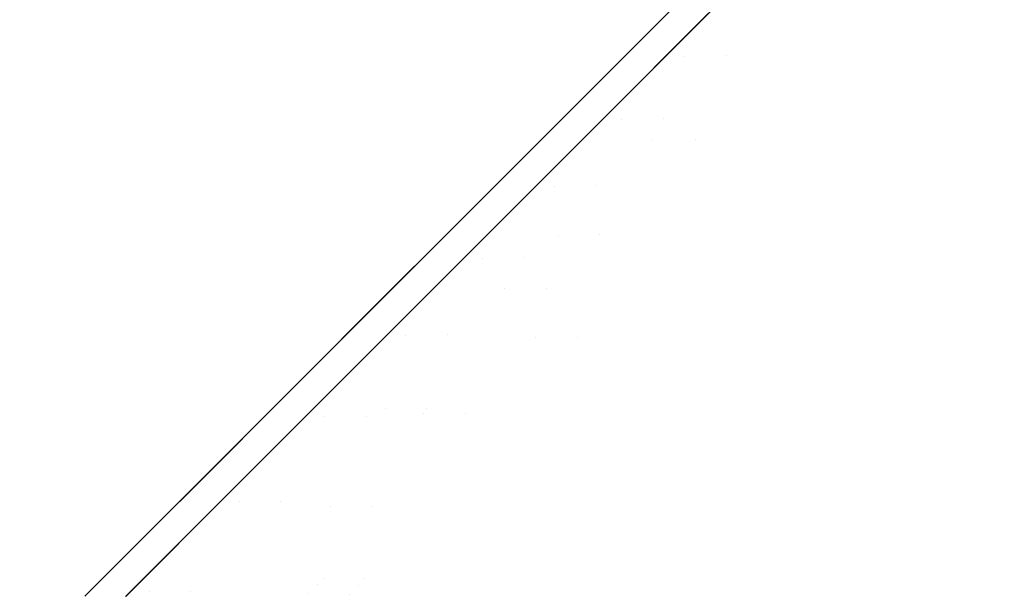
# Model space of a CAD drawing. Header units: centimetres. Extents: x -48.9 to -31, y -8.3 to 9.3.
# Tile 8 of 9: x -37.2 to -32.7, y 3.7 to 6.3. Entities that reach past the tile are written whole.
import ezdxf

# ---------------------------------------------------------------- set-up
doc = ezdxf.new("R2010")
doc.units = ezdxf.units.CM
doc.header["$LTSCALE"] = 2.54
doc.layers.add('Lucido design-1', color=7, linetype='Continuous')

# ---------------------------------------------------------------- blocks, each defined once
blk = doc.blocks.new('Gruppo-1')
at = {"color": 30, "linetype": 'Continuous', "lineweight": 9}
for points, invisible_edges in [([(-33.7203, 6.1597, -554.1302), (-33.4256, 6.4543, -554.8922), (-32.6644, 7.4557, -554.211), (-33.0078, 7.1123, -553.323)], 15), ([(-33.0078, 7.1123, -564.6975), (-32.6644, 7.4557, -563.8095), (-33.4256, 6.4543, -563.1284), (-33.7203, 6.1597, -563.8904)], 15), ([(-33.2038, 7.1052, -553.3372), (-32.8612, 7.4478, -554.223), (-33.6206, 6.4489, -554.9024), (-33.9145, 6.1549, -554.1423)], 15), ([(-33.9145, 6.1549, -563.8782), (-33.6206, 6.4489, -563.1181), (-32.8612, 7.4478, -563.7975), (-33.2038, 7.1052, -564.6833)], 15), ([(-33.3005, 7.2843, -566.975), (-33.5946, 6.9903, -567.4702), (-34.1335, 6.1755, -566.4248)], 10), ([(-34.1335, 6.1755, -566.4248), (-33.869, 6.44, -565.9989), (-33.3005, 7.2843, -566.975)], 11), ([(-33.0951, 7.3015, -551.0142), (-33.4072, 6.9894, -550.5395), (-33.9398, 6.1803, -551.5772)], 10), ([(-33.9398, 6.1803, -551.5772), (-33.6746, 6.4454, -552.0041), (-33.0951, 7.3015, -551.0142)], 11), ([(-33.1047, 7.2919, -566.9949), (-33.6746, 6.4454, -566.0164), (-33.9398, 6.1803, -566.4433)], 11), ([(-33.9398, 6.1803, -566.4433), (-33.3995, 6.9971, -567.4914), (-33.1047, 7.2919, -566.9949)], 9), ([(-34.1335, 6.1755, -551.5958), (-33.6013, 6.9835, -550.5598), (-33.3665, 7.2184, -550.9068)], 9), ([(-33.3665, 7.2184, -550.9068), (-33.869, 6.44, -552.0216), (-34.1335, 6.1755, -551.5958)], 11), ([(-33.9145, 6.1549, -554.1423), (-34.277, 5.7925, -553.3857), (-33.6262, 6.6828, -552.4554), (-33.2038, 7.1052, -553.3372)], 15), ([(-33.2038, 7.1052, -564.6833), (-33.6262, 6.6828, -565.5651), (-34.277, 5.7925, -564.6348), (-33.9145, 6.1549, -563.8782)], 15), ([(-33.0078, 7.1123, -553.323), (-33.4312, 6.6889, -552.439), (-34.0836, 5.7963, -553.3716), (-33.7203, 6.1597, -554.1302)], 15), ([(-33.7203, 6.1597, -563.8904), (-34.0836, 5.7963, -564.6489), (-33.4312, 6.6889, -565.5815), (-33.0078, 7.1123, -564.6975)], 15), ([(-33.8697, 5.9968, -558.5064), (-33.9072, 5.9593, -557.9724), (-33.0081, 7.0614, -557.7659), (-32.9631, 7.1064, -558.4061)], 15), ([(-32.9631, 7.1064, -559.6144), (-33.0081, 7.0614, -560.2546), (-33.9072, 5.9593, -560.0481), (-33.8697, 5.9968, -559.5142)], 15), ([(-32.9631, 7.1064, -558.4061), (-32.9493, 7.1202, -559.0103), (-33.8582, 6.0083, -559.0103), (-33.8697, 5.9968, -558.5064)], 15), ([(-33.8697, 5.9968, -559.5142), (-33.8582, 6.0083, -559.0103), (-32.9493, 7.1202, -559.0103), (-32.9631, 7.1064, -559.6144)], 15), ([(-32.7665, 7.1134, -558.4046), (-32.8115, 7.0684, -557.7628), (-33.7129, 5.9635, -557.9698), (-33.6753, 6.0011, -558.5051)], 15), ([(-33.6753, 6.0011, -559.5154), (-33.7129, 5.9635, -560.0507), (-32.8115, 7.0684, -560.2577), (-32.7665, 7.1134, -559.6159)], 15), ([(-33.6753, 6.0011, -558.5051), (-33.6638, 6.0127, -559.0103), (-32.7527, 7.1273, -559.0103), (-32.7665, 7.1134, -558.4046)], 15), ([(-32.7665, 7.1134, -559.6159), (-32.7527, 7.1273, -559.0103), (-33.6638, 6.0127, -559.0103), (-33.6753, 6.0011, -559.5154)], 15), ([(-33.0899, 6.9796, -557.0913), (-33.0081, 7.0614, -557.7659), (-33.9072, 5.9593, -557.9724), (-33.9754, 5.8911, -557.4098)], 15), ([(-33.9754, 5.8911, -560.6108), (-33.9072, 5.9593, -560.0481), (-33.0081, 7.0614, -560.2546), (-33.0899, 6.9796, -560.9292)], 15), ([(-33.7813, 5.8951, -557.4058), (-33.7129, 5.9635, -557.9698), (-32.8115, 7.0684, -557.7628), (-32.8936, 6.9864, -557.0865)], 15), ([(-32.8936, 6.9864, -560.934), (-32.8115, 7.0684, -560.2577), (-33.7129, 5.9635, -560.0507), (-33.7813, 5.8951, -560.6148)], 15), ([(-33.6013, 6.9835, -550.5598), (-34.1335, 6.1755, -551.5958), (-34.4199, 5.8891, -551.1807)], 11), ([(-34.4199, 5.8891, -551.1807), (-33.9249, 6.6599, -550.0815), (-33.6013, 6.9835, -550.5598)], 9), ([(-33.4072, 6.9894, -550.5395), (-33.7267, 6.6699, -550.0538), (-34.2269, 5.8931, -551.1611)], 10), ([(-34.2269, 5.8931, -551.1611), (-33.9398, 6.1803, -551.5772), (-33.4072, 6.9894, -550.5395)], 11), ([(-33.4331, 6.9635, -567.5481), (-33.9398, 6.1803, -566.4433), (-34.2269, 5.8931, -566.8594)], 11), ([(-34.2269, 5.8931, -566.8594), (-33.7357, 6.6609, -567.953), (-33.4331, 6.9635, -567.5481)], 9), ([(-34.1335, 6.1755, -566.4248), (-33.5946, 6.9903, -567.4702), (-33.6289, 6.9559, -567.528)], 9), ([(-33.9754, 5.8911, -557.4098), (-34.0796, 5.7869, -556.8211), (-33.2148, 6.8546, -556.3855), (-33.0899, 6.9796, -557.0913)], 15), ([(-33.0899, 6.9796, -560.9292), (-33.2148, 6.8546, -561.6351), (-34.0796, 5.7869, -561.1994), (-33.9754, 5.8911, -560.6108)], 15), ([(-33.4331, 6.9635, -567.5481), (-33.3995, 6.9971, -567.4914), (-33.9398, 6.1803, -566.4433)], 10), ([(-32.8936, 6.9864, -557.0865), (-33.0188, 6.8611, -556.3789), (-33.8858, 5.7906, -556.8156), (-33.7813, 5.8951, -557.4058)], 15), ([(-33.7813, 5.8951, -560.6148), (-33.8858, 5.7906, -561.2049), (-33.0188, 6.8611, -561.6416), (-32.8936, 6.9864, -560.934)], 15), ([(-33.6289, 6.9559, -567.528), (-33.9299, 6.6549, -567.9307), (-34.4199, 5.8891, -566.8398)], 10), ([(-34.4199, 5.8891, -566.8398), (-34.1335, 6.1755, -566.4248), (-33.6289, 6.9559, -567.528)], 11), ([(-33.3895, 6.6799, -555.6534), (-33.2148, 6.8546, -556.3855), (-34.0796, 5.7869, -556.8211), (-34.2253, 5.6412, -556.2105)], 15), ([(-34.2253, 5.6412, -561.81), (-34.0796, 5.7869, -561.1994), (-33.2148, 6.8546, -561.6351), (-33.3895, 6.6799, -562.3671)], 15), ([(-34.0318, 5.6446, -556.2035), (-33.8858, 5.7906, -556.8156), (-33.0188, 6.8611, -556.3789), (-33.194, 6.686, -555.645)], 15), ([(-33.194, 6.686, -562.3755), (-33.0188, 6.8611, -561.6416), (-33.8858, 5.7906, -561.2049), (-34.0318, 5.6446, -561.817)], 15), ([(-34.0836, 5.7963, -553.3716), (-33.4312, 6.6889, -552.439), (-33.6746, 6.4454, -552.0041)], 11), ([(-33.6746, 6.4454, -566.0164), (-33.4312, 6.6889, -565.5815), (-34.0836, 5.7963, -564.6489)], 11), ([(-33.9299, 6.6549, -567.9307), (-34.2775, 6.3074, -568.3956), (-34.7283, 5.5807, -567.2412)], 10), ([(-34.7283, 5.5807, -567.2412), (-34.4199, 5.8891, -566.8398), (-33.9299, 6.6549, -567.9307)], 11), ([(-33.7357, 6.6609, -567.953), (-34.2269, 5.8931, -566.8594), (-34.5361, 5.584, -567.2618)], 11), ([(-34.5361, 5.584, -567.2618), (-34.084, 6.3126, -568.4192), (-33.7357, 6.6609, -567.953)], 9), ([(-33.7541, 6.6425, -550.0122), (-34.0869, 6.3097, -549.6069), (-34.5361, 5.584, -550.7587)], 10), ([(-34.5361, 5.584, -550.7587), (-34.2269, 5.8931, -551.1611), (-33.7541, 6.6425, -550.0122)], 11), ([(-34.0396, 6.5453, -549.9121), (-33.9249, 6.6599, -550.0815), (-34.4199, 5.8891, -551.1807)], 10), ([(-34.2253, 5.6412, -556.2105), (-34.4181, 5.4484, -555.5842), (-33.6206, 6.4489, -554.9024), (-33.3895, 6.6799, -555.6534)], 15), ([(-33.3895, 6.6799, -562.3671), (-33.6206, 6.4489, -563.1181), (-34.4181, 5.4484, -562.4363), (-34.2253, 5.6412, -561.81)], 15), ([(-34.084, 6.3126, -568.4192), (-34.2775, 6.3074, -568.3956), (-33.9299, 6.6549, -567.9307)], 9), ([(-34.277, 5.7925, -564.6348), (-33.6262, 6.6828, -565.5651), (-33.869, 6.44, -565.9989)], 11), ([(-33.869, 6.44, -552.0216), (-33.6262, 6.6828, -552.4554), (-34.277, 5.7925, -553.3857)], 11), ([(-34.2269, 5.8931, -551.1611), (-33.7267, 6.6699, -550.0538), (-33.7541, 6.6425, -550.0122)], 9), ([(-33.194, 6.686, -555.645), (-33.4256, 6.4543, -554.8922), (-34.2251, 5.4514, -555.5756), (-34.0318, 5.6446, -556.2035)], 15), ([(-34.0318, 5.6446, -561.817), (-34.2251, 5.4514, -562.4449), (-33.4256, 6.4543, -563.1284), (-33.194, 6.686, -562.3755)], 15), ([(-34.0869, 6.3097, -549.6069), (-33.7541, 6.6425, -550.0122), (-34.0396, 6.5453, -549.9121)], 10), ([(-33.9299, 6.6549, -567.9307), (-33.7357, 6.6609, -567.953), (-34.084, 6.3126, -568.4192)], 9), ([(-34.4199, 5.8891, -551.1807), (-34.7283, 5.5807, -550.7793), (-34.0396, 6.5453, -549.9121)], 11), ([(-34.7283, 5.5807, -550.7793), (-34.279, 6.3058, -549.6288), (-34.0396, 6.5453, -549.9121)], 9), ([(-34.0396, 6.5453, -549.9121), (-34.279, 6.3058, -549.6288), (-34.0869, 6.3097, -549.6069)], 10), ([(-33.869, 6.44, -565.9989), (-34.7123, 5.3572, -565.3725), (-34.277, 5.7925, -564.6348)], 11), ([(-34.277, 5.7925, -553.3857), (-34.7123, 5.3572, -552.6481), (-33.869, 6.44, -552.0216)], 11), ([(-34.7123, 5.3572, -552.6481), (-34.1335, 6.1755, -551.5958), (-33.869, 6.44, -552.0216)], 11), ([(-33.869, 6.44, -565.9989), (-34.1335, 6.1755, -566.4248), (-34.7123, 5.3572, -565.3725)], 11), ([(-33.9145, 6.1549, -554.1423), (-33.6206, 6.4489, -554.9024), (-34.4181, 5.4484, -555.5842), (-34.6632, 5.2033, -554.9502)], 15), ([(-34.6632, 5.2033, -563.0703), (-34.4181, 5.4484, -562.4363), (-33.6206, 6.4489, -563.1181), (-33.9145, 6.1549, -563.8782)], 15), ([(-34.0836, 5.7963, -564.6489), (-34.52, 5.3599, -565.3884), (-33.6746, 6.4454, -566.0164)], 11), ([(-34.52, 5.3599, -565.3884), (-33.9398, 6.1803, -566.4433), (-33.6746, 6.4454, -566.0164)], 11), ([(-33.6746, 6.4454, -552.0041), (-34.52, 5.3599, -552.6322), (-34.0836, 5.7963, -553.3716)], 11), ([(-33.6746, 6.4454, -552.0041), (-33.9398, 6.1803, -551.5772), (-34.52, 5.3599, -552.6322)], 11), ([(-34.4708, 5.2056, -554.9401), (-34.2251, 5.4514, -555.5756), (-33.4256, 6.4543, -554.8922), (-33.7203, 6.1597, -554.1302)], 15), ([(-33.7203, 6.1597, -563.8904), (-33.4256, 6.4543, -563.1284), (-34.2251, 5.4514, -562.4449), (-34.4708, 5.2056, -563.0805)], 15), ([(-35.0586, 5.2504, -567.626), (-34.7283, 5.5807, -567.2412), (-34.2775, 6.3074, -568.3956)], 11), ([(-34.2775, 6.3074, -568.3956), (-34.4033, 6.1815, -568.5639), (-35.0586, 5.2504, -567.626)], 10), ([(-34.279, 6.3058, -549.6288), (-34.7283, 5.5807, -550.7793), (-35.0586, 5.2504, -550.3945)], 11), ([(-35.0586, 5.2504, -550.3945), (-34.6536, 5.9312, -549.1857), (-34.279, 6.3058, -549.6288)], 9), ([(-34.8672, 5.2529, -567.6476), (-34.2083, 6.1883, -568.5855), (-34.084, 6.3126, -568.4192)], 9), ([(-34.084, 6.3126, -568.4192), (-34.5361, 5.584, -567.2618), (-34.8672, 5.2529, -567.6476)], 11), ([(-34.0869, 6.3097, -549.6069), (-34.4578, 5.9388, -549.1552), (-34.8672, 5.2529, -550.373)], 10), ([(-34.8672, 5.2529, -550.373), (-34.5361, 5.584, -550.7587), (-34.0869, 6.3097, -549.6069)], 11), ([(-34.279, 6.3058, -549.6288), (-34.6536, 5.9312, -549.1857), (-34.4578, 5.9388, -549.1552)], 10), ([(-34.4578, 5.9388, -549.1552), (-34.0869, 6.3097, -549.6069), (-34.279, 6.3058, -549.6288)], 10), ([(-34.2083, 6.1883, -568.5855), (-34.4033, 6.1815, -568.5639), (-34.2775, 6.3074, -568.3956)], 9), ([(-34.2775, 6.3074, -568.3956), (-34.084, 6.3126, -568.4192), (-34.2083, 6.1883, -568.5855)], 9), ([(-34.4033, 6.1815, -568.5639), (-34.6563, 5.9286, -568.8286), (-35.0586, 5.2504, -567.626)], 10), ([(-34.6632, 5.2033, -554.9502), (-34.9655, 4.901, -554.3192), (-34.277, 5.7925, -553.3857), (-33.9145, 6.1549, -554.1423)], 15), ([(-33.9145, 6.1549, -563.8782), (-34.277, 5.7925, -564.6348), (-34.9655, 4.901, -563.7014), (-34.6632, 5.2033, -563.0703)], 15), ([(-34.4199, 5.8891, -551.1807), (-34.1335, 6.1755, -551.5958), (-34.7123, 5.3572, -552.6481), (-34.9581, 5.1114, -552.2919)], 15), ([(-34.9581, 5.1114, -565.7286), (-34.7123, 5.3572, -565.3725), (-34.1335, 6.1755, -566.4248), (-34.4199, 5.8891, -566.8398)], 15), ([(-34.8672, 5.2529, -567.6476), (-34.4639, 5.9327, -568.8531), (-34.2083, 6.1883, -568.5855)], 9), ([(-33.7203, 6.1597, -554.1302), (-34.0836, 5.7963, -553.3716), (-34.7739, 4.9026, -554.3074), (-34.4708, 5.2056, -554.9401)], 15), ([(-34.4708, 5.2056, -563.0805), (-34.7739, 4.9026, -563.7131), (-34.0836, 5.7963, -564.6489), (-33.7203, 6.1597, -563.8904)], 15), ([(-34.7664, 5.1135, -552.2751), (-34.52, 5.3599, -552.6322), (-33.9398, 6.1803, -551.5772), (-34.2269, 5.8931, -551.1611)], 15), ([(-34.2269, 5.8931, -566.8594), (-33.9398, 6.1803, -566.4433), (-34.52, 5.3599, -565.3884), (-34.7664, 5.1135, -565.7454)], 15), ([(-34.4639, 5.9327, -568.8531), (-34.6563, 5.9286, -568.8286), (-34.4033, 6.1815, -568.5639)], 9), ([(-34.4033, 6.1815, -568.5639), (-34.2083, 6.1883, -568.5855), (-34.4639, 5.9327, -568.8531)], 9), ([(-33.6753, 6.0011, -559.5154), (-33.6638, 6.0127, -559.0103), (-34.6129, 4.8969, -559.0103), (-34.6221, 4.8877, -559.4146)], 15), ([(-34.6221, 4.8877, -558.6059), (-34.6129, 4.8969, -559.0103), (-33.6638, 6.0127, -559.0103), (-33.6753, 6.0011, -558.5051)], 15), ([(-34.8141, 4.8862, -558.6069), (-34.8441, 4.8562, -558.1795), (-33.9072, 5.9593, -557.9724), (-33.8697, 5.9968, -558.5064)], 15), ([(-33.8697, 5.9968, -559.5142), (-33.9072, 5.9593, -560.0481), (-34.8441, 4.8562, -559.841), (-34.8141, 4.8862, -559.4136)], 15), ([(-34.8141, 4.8862, -559.4136), (-34.8049, 4.8954, -559.0103), (-33.8582, 6.0083, -559.0103), (-33.8697, 5.9968, -559.5142)], 15), ([(-33.8697, 5.9968, -558.5064), (-33.8582, 6.0083, -559.0103), (-34.8049, 4.8954, -559.0103), (-34.8141, 4.8862, -558.6069)], 15), ([(-33.6753, 6.0011, -558.5051), (-33.7129, 5.9635, -557.9698), (-34.6522, 4.8576, -558.1774), (-34.6221, 4.8877, -558.6059)], 15), ([(-34.6221, 4.8877, -559.4146), (-34.6522, 4.8576, -559.8431), (-33.7129, 5.9635, -560.0507), (-33.6753, 6.0011, -559.5154)], 15), ([(-35.4102, 4.8988, -550.0294), (-34.7928, 5.7921, -549.0211), (-34.6536, 5.9312, -549.1857)], 9), ([(-34.6536, 5.9312, -549.1857), (-35.0586, 5.2504, -550.3945), (-35.4102, 4.8988, -550.0294)], 11), ([(-34.6563, 5.9286, -568.8286), (-35.0565, 5.5284, -569.2474), (-35.4102, 4.8988, -567.9911)], 10), ([(-35.4102, 4.8988, -567.9911), (-35.0586, 5.2504, -567.626), (-34.6563, 5.9286, -568.8286)], 11), ([(-34.4639, 5.9327, -568.8531), (-34.8672, 5.2529, -567.6476), (-35.2197, 4.9004, -568.0136)], 11), ([(-35.2197, 4.9004, -568.0136), (-34.865, 5.5316, -569.2732), (-34.4639, 5.9327, -568.8531)], 9), ([(-34.865, 5.5316, -569.2732), (-35.0565, 5.5284, -569.2474), (-34.6563, 5.9286, -568.8286)], 9), ([(-33.9754, 5.8911, -557.4098), (-33.9072, 5.9593, -557.9724), (-34.8441, 4.8562, -558.1795), (-34.8987, 4.8015, -557.7291)], 15), ([(-34.8987, 4.8015, -560.2914), (-34.8441, 4.8562, -559.841), (-33.9072, 5.9593, -560.0481), (-33.9754, 5.8911, -560.6108)], 15), ([(-34.8672, 5.2529, -550.373), (-34.4578, 5.9388, -549.1552), (-34.4983, 5.8983, -549.1058)], 9), ([(-34.6563, 5.9286, -568.8286), (-34.4639, 5.9327, -568.8531), (-34.865, 5.5316, -569.2732)], 9), ([(-34.6536, 5.9312, -549.1857), (-34.7928, 5.7921, -549.0211), (-34.4983, 5.8983, -549.1058)], 10), ([(-34.7069, 4.8029, -557.7259), (-34.6522, 4.8576, -558.1774), (-33.7129, 5.9635, -557.9698), (-33.7813, 5.8951, -557.4058)], 15), ([(-33.7813, 5.8951, -560.6148), (-33.7129, 5.9635, -560.0507), (-34.6522, 4.8576, -559.8431), (-34.7069, 4.8029, -560.2946)], 15), ([(-34.4983, 5.8983, -549.1058), (-34.4578, 5.9388, -549.1552), (-34.6536, 5.9312, -549.1857)], 10), ([(-34.9581, 5.1114, -552.2919), (-35.2227, 4.8468, -551.9475), (-34.7283, 5.5807, -550.7793), (-34.4199, 5.8891, -551.1807)], 15), ([(-34.4199, 5.8891, -566.8398), (-34.7283, 5.5807, -567.2412), (-35.2227, 4.8468, -566.0731), (-34.9581, 5.1114, -565.7286)], 15), ([(-34.4983, 5.8983, -549.1058), (-34.866, 5.5306, -548.7505), (-35.2197, 4.9004, -550.007)], 10), ([(-35.2197, 4.9004, -550.007), (-34.8672, 5.2529, -550.373), (-34.4983, 5.8983, -549.1058)], 11), ([(-34.2269, 5.8931, -551.1611), (-34.5361, 5.584, -550.7587), (-35.0317, 4.8482, -551.9298), (-34.7664, 5.1135, -552.2751)], 15), ([(-34.7664, 5.1135, -565.7454), (-35.0317, 4.8482, -566.0907), (-34.5361, 5.584, -567.2618), (-34.2269, 5.8931, -566.8594)], 15), ([(-34.8987, 4.8015, -557.7291), (-34.9822, 4.7181, -557.2579), (-34.0796, 5.7869, -556.8211), (-33.9754, 5.8911, -557.4098)], 15), ([(-33.9754, 5.8911, -560.6108), (-34.0796, 5.7869, -561.1994), (-34.9822, 4.7181, -560.7627), (-34.8987, 4.8015, -560.2914)], 15), ([(-34.866, 5.5306, -548.7505), (-34.4983, 5.8983, -549.1058), (-34.7928, 5.7921, -549.0211)], 10), ([(-33.7813, 5.8951, -557.4058), (-33.8858, 5.7906, -556.8156), (-34.7906, 4.7192, -557.2535), (-34.7069, 4.8029, -557.7259)], 15), ([(-34.7069, 4.8029, -560.2946), (-34.7906, 4.7192, -560.767), (-33.8858, 5.7906, -561.2049), (-33.7813, 5.8951, -560.6148)], 15), ([(-35.4102, 4.8988, -550.0294), (-35.0563, 5.5285, -548.7743), (-34.7928, 5.7921, -549.0211)], 9), ([(-34.7123, 5.3572, -552.6481), (-34.277, 5.7925, -553.3857), (-34.9655, 4.901, -554.3192), (-35.3285, 4.5379, -553.7039)], 15), ([(-35.3285, 4.5379, -564.3166), (-34.9655, 4.901, -563.7014), (-34.277, 5.7925, -564.6348), (-34.7123, 5.3572, -565.3725)], 15), ([(-35.1378, 4.5386, -553.6907), (-34.7739, 4.9026, -554.3074), (-34.0836, 5.7963, -553.3716), (-34.52, 5.3599, -552.6322)], 15), ([(-34.52, 5.3599, -565.3884), (-34.0836, 5.7963, -564.6489), (-34.7739, 4.9026, -563.7131), (-35.1378, 4.5386, -564.3299)], 15), ([(-34.2253, 5.6412, -556.2105), (-34.0796, 5.7869, -556.8211), (-34.9822, 4.7181, -557.2579), (-35.0988, 4.6015, -556.7691)], 15), ([(-35.0988, 4.6015, -561.2514), (-34.9822, 4.7181, -560.7627), (-34.0796, 5.7869, -561.1994), (-34.2253, 5.6412, -561.81)], 15), ([(-34.7928, 5.7921, -549.0211), (-35.0563, 5.5285, -548.7743), (-34.866, 5.5306, -548.7505)], 10), ([(-34.9075, 4.6023, -556.7635), (-34.7906, 4.7192, -557.2535), (-33.8858, 5.7906, -556.8156), (-34.0318, 5.6446, -556.2035)], 15), ([(-34.0318, 5.6446, -561.817), (-33.8858, 5.7906, -561.2049), (-34.7906, 4.7192, -560.767), (-34.9075, 4.6023, -561.257)], 15), ([(-35.0988, 4.6015, -556.7691), (-35.2531, 4.4472, -556.2677), (-34.4181, 5.4484, -555.5842), (-34.2253, 5.6412, -556.2105)], 15), ([(-34.2253, 5.6412, -561.81), (-34.4181, 5.4484, -562.4363), (-35.2531, 4.4472, -561.7528), (-35.0988, 4.6015, -561.2514)], 15), ([(-34.0318, 5.6446, -556.2035), (-34.2251, 5.4514, -555.5756), (-35.0622, 4.4476, -556.2609), (-34.9075, 4.6023, -556.7635)], 15), ([(-34.9075, 4.6023, -561.257), (-35.0622, 4.4476, -561.7596), (-34.2251, 5.4514, -562.4449), (-34.0318, 5.6446, -561.817)], 15), ([(-35.0586, 5.2504, -550.3945), (-34.7283, 5.5807, -550.7793), (-35.2227, 4.8468, -551.9475), (-35.5061, 4.5634, -551.6173)], 15), ([(-35.5061, 4.5634, -566.4032), (-35.2227, 4.8468, -566.0731), (-34.7283, 5.5807, -567.2412), (-35.0586, 5.2504, -567.626)], 15), ([(-35.3158, 4.5641, -551.5988), (-35.0317, 4.8482, -551.9298), (-34.5361, 5.584, -550.7587), (-34.8672, 5.2529, -550.373)], 15), ([(-34.8672, 5.2529, -567.6476), (-34.5361, 5.584, -567.2618), (-35.0317, 4.8482, -566.0907), (-35.3158, 4.5641, -566.4217)], 15), ([(-35.0563, 5.5285, -548.7743), (-35.4102, 4.8988, -550.0294), (-35.7825, 4.5265, -549.6872)], 11), ([(-35.7825, 4.5265, -549.6872), (-35.4789, 5.1059, -548.3786), (-35.0563, 5.5285, -548.7743)], 9), ([(-35.7825, 4.5265, -568.3334), (-35.4102, 4.8988, -567.9911), (-35.0565, 5.5284, -569.2474)], 11), ([(-35.0565, 5.5284, -569.2474), (-35.2563, 5.3286, -569.4565), (-35.7825, 4.5265, -568.3334)], 10), ([(-35.5929, 4.5271, -568.3567), (-35.0621, 5.3345, -569.4796), (-34.865, 5.5316, -569.2732)], 9), ([(-34.865, 5.5316, -569.2732), (-35.2197, 4.9004, -568.0136), (-35.5929, 4.5271, -568.3567)], 11), ([(-34.866, 5.5306, -548.7505), (-35.2854, 5.1112, -548.3452), (-35.5929, 4.5271, -549.6638)], 10), ([(-35.5929, 4.5271, -549.6638), (-35.2197, 4.9004, -550.007), (-34.866, 5.5306, -548.7505)], 11), ([(-35.0563, 5.5285, -548.7743), (-35.4789, 5.1059, -548.3786), (-35.2854, 5.1112, -548.3452)], 10), ([(-35.2854, 5.1112, -548.3452), (-34.866, 5.5306, -548.7505), (-35.0563, 5.5285, -548.7743)], 10), ([(-35.0621, 5.3345, -569.4796), (-35.2563, 5.3286, -569.4565), (-35.0565, 5.5284, -569.2474)], 9), ([(-35.0565, 5.5284, -569.2474), (-34.865, 5.5316, -569.2732), (-35.0621, 5.3345, -569.4796)], 9), ([(-34.6632, 5.2033, -554.9502), (-34.4181, 5.4484, -555.5842), (-35.2531, 4.4472, -556.2677), (-35.4493, 4.251, -555.7603)], 15), ([(-35.4493, 4.251, -562.2603), (-35.2531, 4.4472, -561.7528), (-34.4181, 5.4484, -562.4363), (-34.6632, 5.2033, -563.0703)], 15), ([(-35.2589, 4.2509, -555.7521), (-35.0622, 4.4476, -556.2609), (-34.2251, 5.4514, -555.5756), (-34.4708, 5.2056, -554.9401)], 15), ([(-34.4708, 5.2056, -563.0805), (-34.2251, 5.4514, -562.4449), (-35.0622, 4.4476, -561.7596), (-35.2589, 4.2509, -562.2684)], 15), ([(-35.5929, 4.5271, -568.3567), (-35.2901, 5.1065, -569.6632), (-35.0621, 5.3345, -569.4796)], 9), ([(-35.3285, 4.5379, -564.3166), (-34.7123, 5.3572, -565.3725), (-34.9581, 5.1114, -565.7286)], 11), ([(-34.9581, 5.1114, -552.2919), (-34.7123, 5.3572, -552.6481), (-35.3285, 4.5379, -553.7039)], 11), ([(-35.2563, 5.3286, -569.4565), (-35.0621, 5.3345, -569.4796), (-35.2901, 5.1065, -569.6632)], 9), ([(-35.1378, 4.5386, -553.6907), (-34.52, 5.3599, -552.6322), (-34.7664, 5.1135, -552.2751)], 11), ([(-34.7664, 5.1135, -565.7454), (-34.52, 5.3599, -565.3884), (-35.1378, 4.5386, -564.3299)], 11), ([(-35.2563, 5.3286, -569.4565), (-35.4804, 5.1045, -569.6368), (-35.7825, 4.5265, -568.3334)], 10), ([(-35.2901, 5.1065, -569.6632), (-35.4804, 5.1045, -569.6368), (-35.2563, 5.3286, -569.4565)], 9), ([(-35.5061, 4.5634, -551.6173), (-35.8078, 4.2617, -551.304), (-35.4102, 4.8988, -550.0294), (-35.0586, 5.2504, -550.3945)], 15), ([(-35.0586, 5.2504, -567.626), (-35.4102, 4.8988, -567.9911), (-35.8078, 4.2617, -566.7165), (-35.5061, 4.5634, -566.4032)], 15), ([(-34.8672, 5.2529, -550.373), (-35.2197, 4.9004, -550.007), (-35.6183, 4.2617, -551.2847), (-35.3158, 4.5641, -551.5988)], 15), ([(-35.3158, 4.5641, -566.4217), (-35.6183, 4.2617, -566.7358), (-35.2197, 4.9004, -568.0136), (-34.8672, 5.2529, -567.6476)], 15), ([(-35.4493, 4.251, -555.7603), (-35.6913, 4.009, -555.2551), (-34.9655, 4.901, -554.3192), (-34.6632, 5.2033, -554.9502)], 15), ([(-34.6632, 5.2033, -563.0703), (-34.9655, 4.901, -563.7014), (-35.6913, 4.009, -562.7654), (-35.4493, 4.251, -562.2603)], 15), ([(-34.4708, 5.2056, -554.9401), (-34.7739, 4.9026, -554.3074), (-35.5015, 4.0083, -555.2457), (-35.2589, 4.2509, -555.7521)], 15), ([(-35.2589, 4.2509, -562.2684), (-35.5015, 4.0083, -562.7748), (-34.7739, 4.9026, -563.7131), (-34.4708, 5.2056, -563.0805)], 15), ([(-36.1746, 4.1344, -549.3708), (-35.6185, 4.9664, -548.248), (-35.4789, 5.1059, -548.3786)], 9), ([(-35.4789, 5.1059, -548.3786), (-35.7825, 4.5265, -549.6872), (-36.1746, 4.1344, -549.3708)], 11), ([(-35.2901, 5.1065, -569.6632), (-35.5929, 4.5271, -568.3567), (-35.986, 4.1341, -568.6738)], 11), ([(-35.986, 4.1341, -568.6738), (-35.7389, 4.6577, -570.0247), (-35.2901, 5.1065, -569.6632)], 9), ([(-34.9581, 5.1114, -565.7286), (-35.7543, 4.1122, -564.9009), (-35.3285, 4.5379, -564.3166)], 11), ([(-35.3285, 4.5379, -553.7039), (-35.7543, 4.1122, -553.1196), (-34.9581, 5.1114, -552.2919)], 11), ([(-35.7543, 4.1122, -553.1196), (-35.2227, 4.8468, -551.9475), (-34.9581, 5.1114, -552.2919)], 11), ([(-34.9581, 5.1114, -565.7286), (-35.2227, 4.8468, -566.0731), (-35.7543, 4.1122, -564.9009)], 11), ([(-35.4804, 5.1045, -569.6368), (-35.2901, 5.1065, -569.6632), (-35.7389, 4.6577, -570.0247)], 9), ([(-35.4789, 5.1059, -548.3786), (-35.6185, 4.9664, -548.248), (-35.3161, 5.0805, -548.3155)], 10), ([(-35.5929, 4.5271, -549.6638), (-35.2854, 5.1112, -548.3452), (-35.3161, 5.0805, -548.3155)], 9), ([(-35.1378, 4.5386, -564.3299), (-35.5646, 4.1118, -564.9156), (-34.7664, 5.1135, -565.7454)], 11), ([(-35.5646, 4.1118, -564.9156), (-35.0317, 4.8482, -566.0907), (-34.7664, 5.1135, -565.7454)], 11), ([(-34.7664, 5.1135, -552.2751), (-35.5646, 4.1118, -553.1049), (-35.1378, 4.5386, -553.6907)], 11), ([(-34.7664, 5.1135, -552.2751), (-35.0317, 4.8482, -551.9298), (-35.5646, 4.1118, -553.1049)], 11), ([(-35.3161, 5.0805, -548.3155), (-35.2854, 5.1112, -548.3452), (-35.4789, 5.1059, -548.3786)], 10), ([(-35.4804, 5.1045, -569.6368), (-35.9282, 4.6566, -569.997), (-36.1746, 4.1344, -568.6497)], 10), ([(-36.1746, 4.1344, -568.6497), (-35.7825, 4.5265, -568.3334), (-35.4804, 5.1045, -569.6368)], 11), ([(-35.3161, 5.0805, -548.3155), (-35.7395, 4.6571, -547.9984), (-35.986, 4.1341, -549.3467)], 10), ([(-35.986, 4.1341, -549.3467), (-35.5929, 4.5271, -549.6638), (-35.3161, 5.0805, -548.3155)], 11), ([(-35.7389, 4.6577, -570.0247), (-35.9282, 4.6566, -569.997), (-35.4804, 5.1045, -569.6368)], 9), ([(-35.7395, 4.6571, -547.9984), (-35.3161, 5.0805, -548.3155), (-35.6185, 4.9664, -548.248)], 10), ([(-36.1746, 4.1344, -549.3708), (-35.9279, 4.6569, -548.0245), (-35.6185, 4.9664, -548.248)], 9), ([(-35.6185, 4.9664, -548.248), (-35.9279, 4.6569, -548.0245), (-35.7395, 4.6571, -547.9984)], 10), ([(-35.7825, 4.5265, -549.6872), (-35.4102, 4.8988, -550.0294), (-35.8078, 4.2617, -551.304), (-36.1273, 3.9422, -551.0103)], 15), ([(-36.1273, 3.9422, -567.0102), (-35.8078, 4.2617, -566.7165), (-35.4102, 4.8988, -567.9911), (-35.7825, 4.5265, -568.3334)], 15), ([(-35.3285, 4.5379, -553.7039), (-34.9655, 4.901, -554.3192), (-35.6913, 4.009, -555.2551), (-35.9819, 3.7184, -554.7626)], 15), ([(-35.9819, 3.7184, -563.2579), (-35.6913, 4.009, -562.7654), (-34.9655, 4.901, -563.7014), (-35.3285, 4.5379, -564.3166)], 15), ([(-35.9386, 3.9414, -550.9903), (-35.6183, 4.2617, -551.2847), (-35.2197, 4.9004, -550.007), (-35.5929, 4.5271, -549.6638)], 15), ([(-35.5929, 4.5271, -568.3567), (-35.2197, 4.9004, -568.0136), (-35.6183, 4.2617, -566.7358), (-35.9386, 3.9414, -567.0302)], 15), ([(-35.8182, 3.7527, -559.6336), (-35.7888, 3.7821, -559.0103), (-34.8141, 4.8862, -559.4136)], 11), ([(-35.8182, 3.7527, -558.3869), (-34.8441, 4.8562, -558.1795), (-34.8141, 4.8862, -558.6069)], 11), ([(-34.8141, 4.8862, -558.6069), (-35.7888, 3.7821, -559.0103), (-35.8182, 3.7527, -558.3869)], 11), ([(-34.8141, 4.8862, -559.4136), (-34.8441, 4.8562, -559.841), (-35.8182, 3.7527, -559.6336)], 11), ([(-35.7928, 3.717, -554.752), (-35.5015, 4.0083, -555.2457), (-34.7739, 4.9026, -554.3074), (-35.1378, 4.5386, -553.6907)], 15), ([(-35.1378, 4.5386, -564.3299), (-34.7739, 4.9026, -563.7131), (-35.5015, 4.0083, -562.7748), (-35.7928, 3.717, -563.2685)], 15), ([(-35.7888, 3.7821, -559.0103), (-34.8049, 4.8954, -559.0103), (-34.8141, 4.8862, -559.4136)], 11), ([(-34.8141, 4.8862, -558.6069), (-34.8049, 4.8954, -559.0103), (-35.7888, 3.7821, -559.0103)], 11), ([(-35.6287, 3.7514, -559.6351), (-34.6522, 4.8576, -559.8431), (-34.6221, 4.8877, -559.4146)], 11), ([(-34.6221, 4.8877, -559.4146), (-35.5992, 3.7809, -559.0103), (-35.6287, 3.7514, -559.6351)], 11), ([(-35.6287, 3.7514, -558.3854), (-35.5992, 3.7809, -559.0103), (-34.6221, 4.8877, -558.6059)], 11), ([(-34.6221, 4.8877, -558.6059), (-34.6522, 4.8576, -558.1774), (-35.6287, 3.7514, -558.3854)], 11), ([(-35.5992, 3.7809, -559.0103), (-34.6129, 4.8969, -559.0103), (-34.6221, 4.8877, -558.6059)], 11), ([(-34.6221, 4.8877, -559.4146), (-34.6129, 4.8969, -559.0103), (-35.5992, 3.7809, -559.0103)], 11), ([(-34.8987, 4.8015, -557.7291), (-34.8441, 4.8562, -558.1795), (-35.8182, 3.7527, -558.3869), (-35.8592, 3.7117, -558.049)], 15), ([(-35.8592, 3.7117, -559.9715), (-35.8182, 3.7527, -559.6336), (-34.8441, 4.8562, -559.841), (-34.8987, 4.8015, -560.2914)], 15), ([(-35.7543, 4.1122, -564.9009), (-35.2227, 4.8468, -566.0731), (-35.5061, 4.5634, -566.4032)], 11), ([(-35.5061, 4.5634, -551.6173), (-35.2227, 4.8468, -551.9475), (-35.7543, 4.1122, -553.1196)], 11), ([(-35.6698, 3.7103, -558.0466), (-35.6287, 3.7514, -558.3854), (-34.6522, 4.8576, -558.1774), (-34.7069, 4.8029, -557.7259)], 15), ([(-34.7069, 4.8029, -560.2946), (-34.6522, 4.8576, -559.8431), (-35.6287, 3.7514, -559.6351), (-35.6698, 3.7103, -559.9739)], 15), ([(-35.5646, 4.1118, -553.1049), (-35.0317, 4.8482, -551.9298), (-35.3158, 4.5641, -551.5988)], 11), ([(-35.3158, 4.5641, -566.4217), (-35.0317, 4.8482, -566.0907), (-35.5646, 4.1118, -564.9156)], 11), ([(-35.8592, 3.7117, -558.049), (-35.9218, 3.6491, -557.6955), (-34.9822, 4.7181, -557.2579), (-34.8987, 4.8015, -557.7291)], 15), ([(-34.8987, 4.8015, -560.2914), (-34.9822, 4.7181, -560.7627), (-35.9218, 3.6491, -560.325), (-35.8592, 3.7117, -559.9715)], 15), ([(-34.7069, 4.8029, -557.7259), (-34.7906, 4.7192, -557.2535), (-35.7325, 3.6476, -557.6922), (-35.6698, 3.7103, -558.0466)], 15), ([(-35.6698, 3.7103, -559.9739), (-35.7325, 3.6476, -560.3283), (-34.7906, 4.7192, -560.767), (-34.7069, 4.8029, -560.2946)], 15), ([(-35.0988, 4.6015, -556.7691), (-34.9822, 4.7181, -557.2579), (-35.9218, 3.6491, -557.6955), (-36.0093, 3.5616, -557.3288)], 15), ([(-36.0093, 3.5616, -560.6917), (-35.9218, 3.6491, -560.325), (-34.9822, 4.7181, -560.7627), (-35.0988, 4.6015, -561.2514)], 15), ([(-35.8203, 3.5599, -557.3246), (-35.7325, 3.6476, -557.6922), (-34.7906, 4.7192, -557.2535), (-34.9075, 4.6023, -556.7635)], 15), ([(-34.9075, 4.6023, -561.257), (-34.7906, 4.7192, -560.767), (-35.7325, 3.6476, -560.3283), (-35.8203, 3.5599, -560.6959)], 15), ([(-35.9279, 4.6569, -548.0245), (-36.1746, 4.1344, -549.3708), (-36.5851, 3.7239, -549.0833)], 11), ([(-36.5851, 3.7239, -549.0833), (-36.3935, 4.1913, -547.6882), (-35.9279, 4.6569, -548.0245)], 9), ([(-36.5851, 3.7239, -568.9372), (-36.1746, 4.1344, -568.6497), (-35.9282, 4.6566, -569.997)], 11), ([(-35.9282, 4.6566, -569.997), (-36.1731, 4.4117, -570.194), (-36.5851, 3.7239, -568.9372)], 10), ([(-36.3976, 3.7225, -568.962), (-35.9798, 4.4168, -570.2187), (-35.7389, 4.6577, -570.0247)], 9), ([(-35.7389, 4.6577, -570.0247), (-35.986, 4.1341, -568.6738), (-36.3976, 3.7225, -568.962)], 11), ([(-35.7395, 4.6571, -547.9984), (-36.1988, 4.1978, -547.6544), (-36.3976, 3.7225, -549.0585)], 10), ([(-36.3976, 3.7225, -549.0585), (-35.986, 4.1341, -549.3467), (-35.7395, 4.6571, -547.9984)], 11), ([(-35.9279, 4.6569, -548.0245), (-36.3935, 4.1913, -547.6882), (-36.1988, 4.1978, -547.6544)], 10), ([(-36.1988, 4.1978, -547.6544), (-35.7395, 4.6571, -547.9984), (-35.9279, 4.6569, -548.0245)], 10), ([(-35.9798, 4.4168, -570.2187), (-36.1731, 4.4117, -570.194), (-35.9282, 4.6566, -569.997)], 9), ([(-35.9282, 4.6566, -569.997), (-35.7389, 4.6577, -570.0247), (-35.9798, 4.4168, -570.2187)], 9), ([(-36.0093, 3.5616, -557.3288), (-36.125, 3.4459, -556.9526), (-35.2531, 4.4472, -556.2677), (-35.0988, 4.6015, -556.7691)], 15), ([(-35.0988, 4.6015, -561.2514), (-35.2531, 4.4472, -561.7528), (-36.125, 3.4459, -561.0679), (-36.0093, 3.5616, -560.6917)], 15), ([(-35.5646, 4.1118, -564.9156), (-36.0538, 3.6226, -565.4536), (-35.3158, 4.5641, -566.4217)], 11), ([(-36.0538, 3.6226, -565.4536), (-35.6183, 4.2617, -566.7358), (-35.3158, 4.5641, -566.4217)], 11), ([(-35.3158, 4.5641, -551.5988), (-36.0538, 3.6226, -552.5669), (-35.5646, 4.1118, -553.1049)], 11), ([(-35.3158, 4.5641, -551.5988), (-35.6183, 4.2617, -551.2847), (-36.0538, 3.6226, -552.5669)], 11), ([(-34.9075, 4.6023, -556.7635), (-35.0622, 4.4476, -556.2609), (-35.9363, 3.4438, -556.9475), (-35.8203, 3.5599, -557.3246)], 15), ([(-35.8203, 3.5599, -560.6959), (-35.9363, 3.4438, -561.073), (-35.0622, 4.4476, -561.7596), (-34.9075, 4.6023, -561.257)], 15), ([(-36.1273, 3.9422, -551.0103), (-36.4637, 3.6058, -550.7389), (-36.1746, 4.1344, -549.3708), (-35.7825, 4.5265, -549.6872)], 15), ([(-35.7825, 4.5265, -568.3334), (-36.1746, 4.1344, -568.6497), (-36.4637, 3.6058, -567.2817), (-36.1273, 3.9422, -567.0102)], 15), ([(-35.9819, 3.7184, -554.7626), (-36.3227, 3.3776, -554.2949), (-35.7543, 4.1122, -553.1196), (-35.3285, 4.5379, -553.7039)], 15), ([(-35.3285, 4.5379, -564.3166), (-35.7543, 4.1122, -564.9009), (-36.3227, 3.3776, -563.7256), (-35.9819, 3.7184, -563.2579)], 15), ([(-35.5929, 4.5271, -549.6638), (-35.986, 4.1341, -549.3467), (-36.2758, 3.6041, -550.7182), (-35.9386, 3.9414, -550.9903)], 15), ([(-35.9386, 3.9414, -567.0302), (-36.2758, 3.6041, -567.3024), (-35.986, 4.1341, -568.6738), (-35.5929, 4.5271, -568.3567)], 15), ([(-35.5061, 4.5634, -566.4032), (-36.2423, 3.6242, -565.4376), (-35.7543, 4.1122, -564.9009)], 11), ([(-35.7543, 4.1122, -553.1196), (-36.2423, 3.6242, -552.5829), (-35.5061, 4.5634, -551.6173)], 11), ([(-36.2423, 3.6242, -552.5829), (-35.8078, 4.2617, -551.304), (-35.5061, 4.5634, -551.6173)], 11), ([(-35.5061, 4.5634, -566.4032), (-35.8078, 4.2617, -566.7165), (-36.2423, 3.6242, -565.4376)], 11), ([(-35.1378, 4.5386, -553.6907), (-35.5646, 4.1118, -553.1049), (-36.1344, 3.3754, -554.2831), (-35.7928, 3.717, -554.752)], 15), ([(-35.7928, 3.717, -563.2685), (-36.1344, 3.3754, -563.7374), (-35.5646, 4.1118, -564.9156), (-35.1378, 4.5386, -564.3299)], 15), ([(-35.4493, 4.251, -555.7603), (-35.2531, 4.4472, -556.2677), (-36.125, 3.4459, -556.9526), (-36.2723, 3.2986, -556.5719)], 15), ([(-36.2723, 3.2986, -561.4487), (-36.125, 3.4459, -561.0679), (-35.2531, 4.4472, -561.7528), (-35.4493, 4.251, -562.2603)], 15), ([(-36.0839, 3.2962, -556.5658), (-35.9363, 3.4438, -556.9475), (-35.0622, 4.4476, -556.2609), (-35.2589, 4.2509, -555.7521)], 15), ([(-35.2589, 4.2509, -562.2684), (-35.0622, 4.4476, -561.7596), (-35.9363, 3.4438, -561.073), (-36.0839, 3.2962, -561.4547)], 15), ([(-36.1731, 4.4117, -570.194), (-36.3949, 4.1899, -570.3259), (-36.5851, 3.7239, -568.9372)], 10), ([(-36.3976, 3.7225, -568.962), (-36.207, 4.1896, -570.354), (-35.9798, 4.4168, -570.2187)], 9), ([(-36.207, 4.1896, -570.354), (-36.3949, 4.1899, -570.3259), (-36.1731, 4.4117, -570.194)], 9), ([(-36.1731, 4.4117, -570.194), (-35.9798, 4.4168, -570.2187), (-36.207, 4.1896, -570.354)], 9), ([(-36.1273, 3.9422, -551.0103), (-35.8078, 4.2617, -551.304), (-36.2423, 3.6242, -552.5829), (-36.5087, 3.3578, -552.338)], 15), ([(-36.5087, 3.3578, -565.6825), (-36.2423, 3.6242, -565.4376), (-35.8078, 4.2617, -566.7165), (-36.1273, 3.9422, -567.0102)], 15), ([(-36.2723, 3.2986, -556.5719), (-36.4538, 3.1171, -556.1929), (-35.6913, 4.009, -555.2551), (-35.4493, 4.251, -555.7603)], 15), ([(-35.4493, 4.251, -562.2603), (-35.6913, 4.009, -562.7654), (-36.4538, 3.1171, -561.8276), (-36.2723, 3.2986, -561.4487)], 15), ([(-36.321, 3.3555, -552.3213), (-36.0538, 3.6226, -552.5669), (-35.6183, 4.2617, -551.2847), (-35.9386, 3.9414, -550.9903)], 15), ([(-35.9386, 3.9414, -567.0302), (-35.6183, 4.2617, -566.7358), (-36.0538, 3.6226, -565.4536), (-36.321, 3.3555, -565.6992)], 15), ([(-35.2589, 4.2509, -555.7521), (-35.5015, 4.0083, -555.2457), (-36.2659, 3.1142, -556.1858), (-36.0839, 3.2962, -556.5658)], 15), ([(-36.0839, 3.2962, -561.4547), (-36.2659, 3.1142, -561.8347), (-35.5015, 4.0083, -562.7748), (-35.2589, 4.2509, -562.2684)], 15), ([(-36.3949, 4.1899, -570.3259), (-36.8833, 3.7016, -570.6163), (-37.0126, 3.2964, -569.1929)], 10), ([(-37.0126, 3.2964, -569.1929), (-36.5851, 3.7239, -568.9372), (-36.3949, 4.1899, -570.3259)], 11), ([(-36.6964, 3.7002, -570.6456), (-36.8833, 3.7016, -570.6163), (-36.3949, 4.1899, -570.3259)], 9), ([(-36.2027, 4.1939, -547.6522), (-36.6969, 3.6997, -547.3781), (-36.8261, 3.294, -548.8021)], 10), ([(-36.8261, 3.294, -548.8021), (-36.3976, 3.7225, -549.0585), (-36.2027, 4.1939, -547.6522)], 11), ([(-36.207, 4.1896, -570.354), (-36.3976, 3.7225, -568.962), (-36.8261, 3.294, -569.2184)], 11), ([(-36.8261, 3.294, -569.2184), (-36.6964, 3.7002, -570.6456), (-36.207, 4.1896, -570.354)], 9), ([(-36.6969, 3.6997, -547.3781), (-36.2027, 4.1939, -547.6522), (-36.5079, 4.077, -547.6057)], 10), ([(-36.3949, 4.1899, -570.3259), (-36.207, 4.1896, -570.354), (-36.6964, 3.7002, -570.6456)], 9), ([(-36.5079, 4.077, -547.6057), (-36.3935, 4.1913, -547.6882), (-36.5851, 3.7239, -549.0833)], 10), ([(-36.2027, 4.1939, -547.6522), (-36.3935, 4.1913, -547.6882), (-36.5079, 4.077, -547.6057)], 9), ([(-36.1988, 4.1978, -547.6544), (-36.2027, 4.1939, -547.6522), (-36.3976, 3.7225, -549.0585)], 10), ([(-36.3935, 4.1913, -547.6882), (-36.2027, 4.1939, -547.6522), (-36.1988, 4.1978, -547.6544)], 9), ([(-36.5851, 3.7239, -549.0833), (-36.1746, 4.1344, -549.3708), (-36.4637, 3.6058, -550.7389), (-36.816, 3.2535, -550.4922)], 15), ([(-36.816, 3.2535, -567.5283), (-36.4637, 3.6058, -567.2817), (-36.1746, 4.1344, -568.6497), (-36.5851, 3.7239, -568.9372)], 15), ([(-36.2423, 3.6242, -552.5829), (-35.7543, 4.1122, -553.1196), (-36.3227, 3.3776, -554.2949), (-36.7133, 2.987, -553.8653)], 15), ([(-36.7133, 2.987, -564.1552), (-36.3227, 3.3776, -563.7256), (-35.7543, 4.1122, -564.9009), (-36.2423, 3.6242, -565.4376)], 15), ([(-36.629, 3.2509, -550.4709), (-36.2758, 3.6041, -550.7182), (-35.986, 4.1341, -549.3467), (-36.3976, 3.7225, -549.0585)], 15), ([(-36.3976, 3.7225, -568.962), (-35.986, 4.1341, -568.6738), (-36.2758, 3.6041, -567.3024), (-36.629, 3.2509, -567.5496)], 15), ([(-36.526, 2.9837, -553.8524), (-36.1344, 3.3754, -554.2831), (-35.5646, 4.1118, -553.1049), (-36.0538, 3.6226, -552.5669)], 15), ([(-36.0538, 3.6226, -565.4536), (-35.5646, 4.1118, -564.9156), (-36.1344, 3.3754, -563.7374), (-36.526, 2.9837, -564.1681)], 15), ([(-37.0126, 3.2964, -548.8276), (-36.8834, 3.7015, -547.4066), (-36.5079, 4.077, -547.6057)], 9), ([(-36.5079, 4.077, -547.6057), (-36.5851, 3.7239, -549.0833), (-37.0126, 3.2964, -548.8276)], 11), ([(-36.5079, 4.077, -547.6057), (-36.8834, 3.7015, -547.4066), (-36.6969, 3.6997, -547.3781)], 10), ([(-35.9819, 3.7184, -554.7626), (-35.6913, 4.009, -555.2551), (-36.4538, 3.1171, -556.1929), (-36.6719, 2.899, -555.8234)], 15), ([(-36.6719, 2.899, -562.1971), (-36.4538, 3.1171, -561.8276), (-35.6913, 4.009, -562.7654), (-35.9819, 3.7184, -563.2579)], 15), ([(-36.4845, 2.8956, -555.8154), (-36.2659, 3.1142, -556.1858), (-35.5015, 4.0083, -555.2457), (-35.7928, 3.717, -554.752)], 15), ([(-35.7928, 3.717, -563.2685), (-35.5015, 4.0083, -562.7748), (-36.2659, 3.1142, -561.8347), (-36.4845, 2.8956, -562.2051)], 15), ([(-36.5087, 3.3578, -552.338), (-36.7893, 3.0772, -552.1116), (-36.4637, 3.6058, -550.7389), (-36.1273, 3.9422, -551.0103)], 15), ([(-36.1273, 3.9422, -567.0102), (-36.4637, 3.6058, -567.2817), (-36.7893, 3.0772, -565.9089), (-36.5087, 3.3578, -565.6825)], 15), ([(-35.9386, 3.9414, -550.9903), (-36.2758, 3.6041, -550.7182), (-36.6022, 3.0742, -552.0943), (-36.321, 3.3555, -552.3213)], 15), ([(-36.321, 3.3555, -565.6992), (-36.6022, 3.0742, -565.9262), (-36.2758, 3.6041, -567.3024), (-35.9386, 3.9414, -567.0302)], 15), ([(-35.8182, 3.7527, -558.3869), (-35.7888, 3.7821, -559.0103), (-36.8091, 2.6694, -559.0103), (-36.8287, 2.6498, -558.5947)], 15), ([(-36.8287, 2.6498, -559.4259), (-36.8091, 2.6694, -559.0103), (-35.7888, 3.7821, -559.0103), (-35.8182, 3.7527, -559.6336)], 15), ([(-36.8287, 2.6498, -559.4259), (-35.8182, 3.7527, -559.6336), (-35.8592, 3.7117, -559.9715)], 11), ([(-35.8592, 3.7117, -558.049), (-35.8182, 3.7527, -558.3869), (-36.8287, 2.6498, -558.5947)], 11), ([(-36.6418, 2.6457, -558.5936), (-36.6221, 2.6654, -559.0103), (-35.5992, 3.7809, -559.0103), (-35.6287, 3.7514, -558.3854)], 15), ([(-35.6287, 3.7514, -559.6351), (-35.5992, 3.7809, -559.0103), (-36.6221, 2.6654, -559.0103), (-36.6418, 2.6457, -559.4269)], 15), ([(-36.6418, 2.6457, -558.5936), (-35.6287, 3.7514, -558.3854), (-35.6698, 3.7103, -558.0466)], 11), ([(-35.6698, 3.7103, -559.9739), (-35.6287, 3.7514, -559.6351), (-36.6418, 2.6457, -559.4269)], 11), ([(-36.816, 3.2535, -550.4922), (-37.1828, 2.8867, -550.2727), (-37.0126, 3.2964, -548.8276), (-36.5851, 3.7239, -549.0833)], 15), ([(-36.5851, 3.7239, -568.9372), (-37.0126, 3.2964, -569.1929), (-37.1828, 2.8867, -567.7478), (-36.816, 3.2535, -567.5283)], 15), ([(-36.3976, 3.7225, -549.0585), (-36.8261, 3.294, -548.8021), (-36.9967, 2.8832, -550.2509), (-36.629, 3.2509, -550.4709)], 15), ([(-36.629, 3.2509, -567.5496), (-36.9967, 2.8832, -567.7696), (-36.8261, 3.294, -569.2184), (-36.3976, 3.7225, -568.962)], 15), ([(-36.6719, 2.899, -555.8234), (-36.9275, 2.6434, -555.4724), (-36.3227, 3.3776, -554.2949), (-35.9819, 3.7184, -554.7626)], 15), ([(-35.9819, 3.7184, -563.2579), (-36.3227, 3.3776, -563.7256), (-36.9275, 2.6434, -562.5481), (-36.6719, 2.899, -562.1971)], 15), ([(-35.7928, 3.717, -554.752), (-36.1344, 3.3754, -554.2831), (-36.7408, 2.6393, -555.4636), (-36.4845, 2.8956, -555.8154)], 15), ([(-36.4845, 2.8956, -562.2051), (-36.7408, 2.6393, -562.5569), (-36.1344, 3.3754, -563.7374), (-35.7928, 3.717, -563.2685)], 15)]:
    blk.add_3dface(points, dxfattribs=dict(at, invisible_edges=invisible_edges))
blk = doc.blocks.new('Gruppo-2-1')
at = {"color": 7}
blk.add_blockref('Gruppo-1', (0, 0), dxfattribs=at)
blk = doc.blocks.new('Gruppo-4-1')
at = {"color": 7}
blk.add_blockref('Gruppo-2-1', (0, 0), dxfattribs=at)

msp = doc.modelspace()

# ---------------------------------------------------------------- block references
at = {"layer": 'Lucido design-1', "color": 7}
msp.add_blockref('Gruppo-4-1', (0, 0), dxfattribs=at)

doc.saveas('drawing.dxf')
